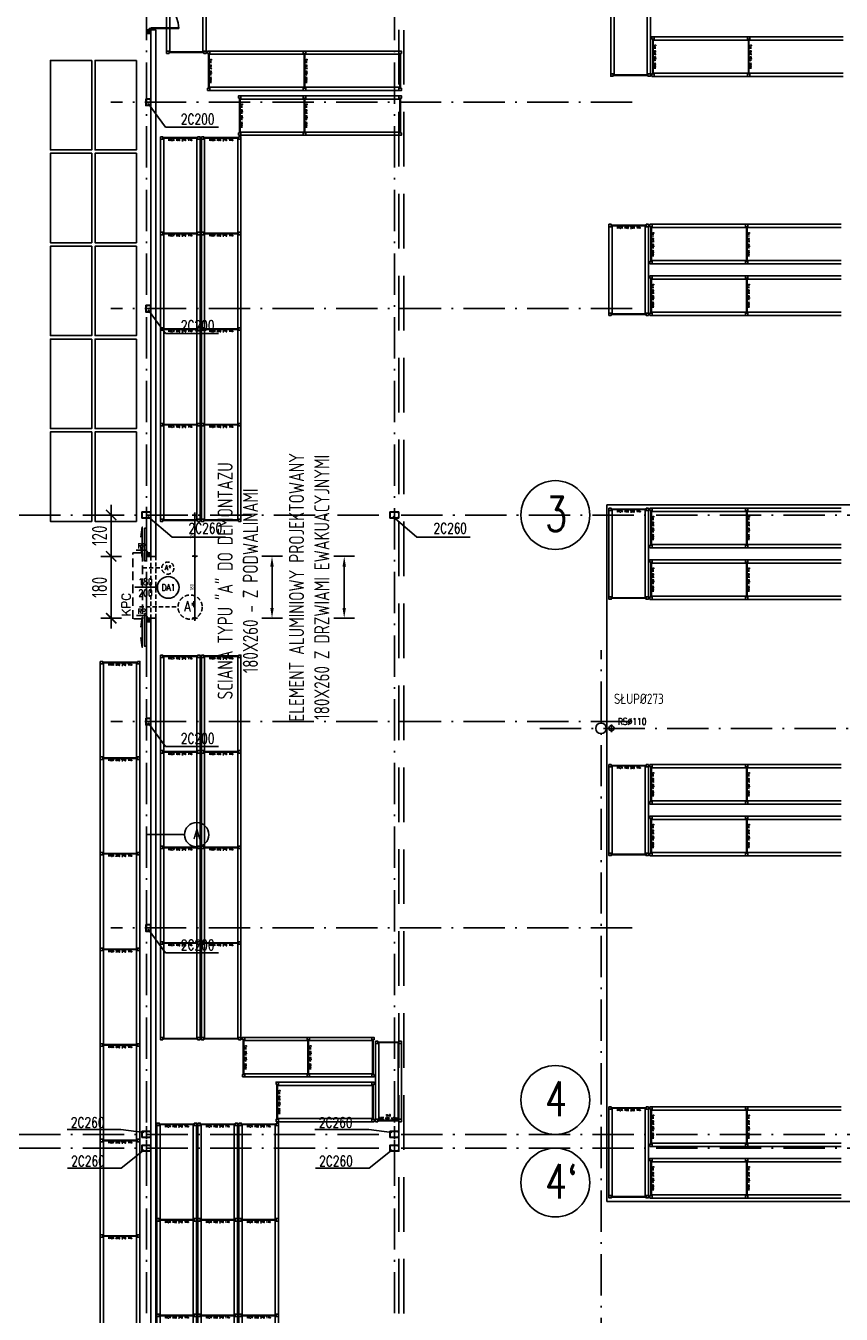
# Model space of a CAD drawing. Extents: x 153948 to 285449, y -89387 to -60195.
# Tile 81 of 101: x 259210 to 261578, y -80762 to -77018. Entities that reach past the tile are written whole.
import ezdxf
from ezdxf.enums import TextEntityAlignment as Align

# ---------------------------------------------------------------- set-up
doc = ezdxf.new("R2010")
doc.units = 0
doc.header["$LTSCALE"] = 100
doc.header["$MEASUREMENT"] = 0
doc.header["$PDMODE"] = 1
for name, pattern in [('ACAD_ISO10W100', [18.5, 12, -3, 0.5, -3]), ('DASHED2', [0.375, 0.25, -0.125]), ('HIDDEN2', [4.7625, 3.175, -1.5875])]:
    doc.linetypes.add(name, pattern=pattern)
doc.layers.get('0').update_dxf_attribs({"linetype": 'CONTINUOUS'})
doc.layers.get('DEFPOINTS').update_dxf_attribs({"linetype": 'CONTINUOUS'})
for name, color, linetype in [('1', 2, 'CONTINUOUS'), ('ALUMINIUM', 5, 'CONTINUOUS'), ('ALUMINIUM1', 5, 'CONTINUOUS'), ('K-STA', 2, 'CONTINUOUS'), ('KURT-POW', 21, 'DASHED2'), ('OSIE', 8, 'ACAD_ISO10W100'), ('PANELE', 3, 'CONTINUOUS'), ('R-----OP', 2, 'CONTINUOUS'), ('RAK 270', 5, 'CONTINUOUS'), ('RS REGAŁY', 7, 'CONTINUOUS'), ('RYNNY', 2, 'CONTINUOUS'), ('TEXT', 11, 'CONTINUOUS'), ('TEXT1', 2, 'CONTINUOUS'), ('WYBURZENIA', 9, 'DASHED2'), ('WYBURZENIA50', 9, 'DASHED2'), ('WYMIARY', 1, 'CONTINUOUS'), ('WYMIARY50', 1, 'CONTINUOUS')]:
    doc.layers.add(name, color=color, linetype=linetype)
doc.layers.add('RAK_140', color=2, linetype='CONTINUOUS', true_color=0xffff00)
doc.styles.add('DYBY-NORMALNY-0-8-N', font='ROMANS.SHX', dxfattribs={"width": 0.8})
doc.styles.add('ROMANS', font='romans')
doc.styles.get("Standard").update_dxf_attribs({"font": 'txt.shx'})
doc.styles.add('STYLE2', font='isocp.shx', dxfattribs={"width": 0.8})
doc.styles.add('TXT3', font='SIMPLEX.SHX', dxfattribs={"width": 0.75, "height": 40})
doc.dimstyles.new('KRESKI_100', dxfattribs={"dimscale": 20, "dimtxt": 2.2, "dimasz": 1.5, "dimexe": 1.5, "dimexo": 1.5, "dimgap": 0.6, "dimtad": 1, "dimdec": 1, "dimrnd": 0.5, "dimdsep": 46, "dimtxsty": 'STYLE2', "dimblk1": 'ARCHTICK', "dimblk2": 'ARCHTICK', "dimsah": 1, "dimcen": 2.5, "dimdle": 1.5, "dimclrd": 10, "dimclre": 10, "dimclrt": 15, "dimadec": 0, "dimazin": 0, "dimtfac": 1, "dimtdec": 1, "dimtmove": 1, "dimatfit": 3, "dimldrblk": 'ARCHTICK', "dimfxl": 1.5, "dimfxlon": 1, "dimtolj": 1, "dimtzin": 0, "dimarcsym": 0})

# ---------------------------------------------------------------- blocks, each defined once
blk = doc.blocks.new('SC260X2')
at = {"layer": '1'}
for points in [[(-13, 9), (-13, 0), (-12.4, 0), (-12.1, 7, -0.401015), (-11.1, 7.9), (11.1, 7.9, -0.401015), (12.1, 7), (12.4, 0), (13, 0), (13, 9)], [(-13, -9), (-13, 0), (-12.4, 0), (-12.1, -7, 0.401015), (-11.1, -7.9), (11.1, -7.9, 0.401015), (12.1, -7), (12.4, 0), (13, 0), (13, -9)]]:
    blk.add_lwpolyline(points, format="xyb", close=True, dxfattribs=at)
blk = doc.blocks.new('SC200X2')
at = {"layer": '1'}
for points in [[(-10, 7.5), (-10, 0), (-9.7, 0, 0.391021), (-9.1, 0.6), (-8.7, 5.6, -0.391021), (-7.6, 6.6), (7.6, 6.6, -0.391021), (8.7, 5.6), (9.1, 0.6, 0.391021), (9.7, 0), (10, 0), (10, 7.5)], [(-10, -7.5), (-10, 0), (-9.7, 0, -0.391021), (-9.1, -0.6), (-8.7, -5.6, 0.391021), (-7.6, -6.6), (7.6, -6.6, 0.391021), (8.7, -5.6), (9.1, -0.6, -0.391021), (9.7, 0), (10, 0), (10, -7.5)]]:
    blk.add_lwpolyline(points, format="xyb", close=True, dxfattribs=at)
blk = doc.blocks.new('D90')
at = {"layer": 'ALUMINIUM'}
for p, q in [((-4.5, 0), (0, 0)), ((0, 0), (0, -5.4)), ((-90, 0), (-90, -5.4)), ((-90, 0), (-85.5, 0)), ((-90, -5.4), (-85.5, -5.4)), ((-85.5, -5.4), (-85.5, 0)), ((-6.3, -5.4), (-6.3, -86.4)), ((-4.5, -5.4), (-6.3, -5.4)), ((-4.5, 0), (-4.5, -5.4)), ((-4.5, -5.4), (-4.5, -86.4)), ((-4.5, -5.4), (0, -5.4))]:
    blk.add_line(p, q, dxfattribs=at)
blk.add_arc((-4.5, -5.4), 81, 180, 270, dxfattribs=at)
blk = doc.blocks.new('_ARCHTICK')
at = {"color": 0, "linetype": 'ByBlock', "const_width": 0.15}
blk.add_lwpolyline([(-0.5, -0.5), (0.5, 0.5)], dxfattribs=at)
blk = doc.blocks.new('*D257')
at = {"layer": 'DEFPOINTS', "color": 0, "ltscale": 0.1, "transparency": 16777216}
for p in [(260307.9, -74816), (260307.9, -85703), (263794.3, -85703)]:
    blk.add_point(p, dxfattribs=at)
at = {"layer": 'WYMIARY', "color": 10, "lineweight": -2, "ltscale": 0.1, "transparency": 16777216}
for p, q in [((263764.3, -74816), (263824.3, -74816)), ((263794.3, -74786), (263794.3, -85733)), ((263764.3, -85703), (263824.3, -85703))]:
    blk.add_line(p, q, dxfattribs=at)
at = {"layer": 'WYMIARY', "color": 10, "lineweight": -2, "ltscale": 0.1, "transparency": 16777216, "xscale": 30, "yscale": 30, "zscale": 30}
for p, rotation in [((263794.3, -74816), 90), ((263794.3, -85703), 270)]:
    blk.add_blockref('_ARCHTICK', p, dxfattribs=dict(at, rotation=rotation))
at = {"layer": 'WYMIARY', "color": 15, "ltscale": 0.1, "transparency": 16777216, "insert": (263760.3, -80259.5), "char_height": 44, "attachment_point": 5, "rotation": 90, "style": 'STYLE2'}
blk.add_mtext('\\A1;10887', dxfattribs=at)
blk = doc.blocks.new('*D259')
at = {"layer": 'DEFPOINTS', "color": 0, "ltscale": 0.1, "transparency": 16777216}
for p in [(260307.9, -74816), (263714.3, -74816), (263634.3, -83856)]:
    blk.add_point(p, dxfattribs=at)
at = {"layer": 'WYMIARY', "color": 10, "lineweight": -2, "ltscale": 0.1, "transparency": 16777216}
for p, q in [((263684.3, -74816), (263744.3, -74816)), ((263714.3, -83886), (263714.3, -74786)), ((263684.3, -83856), (263744.3, -83856))]:
    blk.add_line(p, q, dxfattribs=at)
at = {"layer": 'WYMIARY', "color": 10, "lineweight": -2, "ltscale": 0.1, "transparency": 16777216, "xscale": 30, "yscale": 30, "zscale": 30}
for p, rotation in [((263714.3, -74816), 90), ((263714.3, -83856), 270)]:
    blk.add_blockref('_ARCHTICK', p, dxfattribs=dict(at, rotation=rotation))
at = {"layer": 'WYMIARY', "color": 15, "ltscale": 0.1, "transparency": 16777216, "insert": (263680.3, -79336), "char_height": 44, "attachment_point": 5, "rotation": 90, "style": 'STYLE2'}
blk.add_mtext('\\A1;9040', dxfattribs=at)
blk = doc.blocks.new('*D269')
at = {"layer": 'DEFPOINTS', "color": 0, "ltscale": 0.1, "transparency": 16777216}
for p in [(263554.3, -77029.5), (263634.3, -77029.5), (260307.9, -83856.1)]:
    blk.add_point(p, dxfattribs=at)
at = {"layer": 'WYMIARY', "color": 10, "lineweight": -2, "ltscale": 0.1, "transparency": 16777216}
for p, q in [((263634.3, -83886.1), (263634.3, -76999.5)), ((263604.3, -77029.5), (263664.3, -77029.5)), ((263604.3, -83856.1), (263664.3, -83856.1))]:
    blk.add_line(p, q, dxfattribs=at)
at = {"layer": 'WYMIARY', "color": 10, "lineweight": -2, "ltscale": 0.1, "transparency": 16777216, "xscale": 30, "yscale": 30, "zscale": 30}
for p, rotation in [((263634.3, -77029.5), 90), ((263634.3, -83856.1), 270)]:
    blk.add_blockref('_ARCHTICK', p, dxfattribs=dict(at, rotation=rotation))
at = {"layer": 'WYMIARY', "color": 15, "ltscale": 0.1, "transparency": 16777216, "insert": (263600.3, -80442.8), "char_height": 44, "attachment_point": 5, "rotation": 90, "style": 'STYLE2'}
blk.add_mtext('\\A1;6826.5', dxfattribs=at)
blk = doc.blocks.new('ODN')
blk.add_lwpolyline([(0, 66.1), (0, 0)])
blk.add_circle((0.5, 97.6), 31.5)
at = {"style": 'DYBY-NORMALNY-0-8-N', "width": 0.8}
blk.add_attdef('TYP', text='', height=20, rotation=90, dxfattribs=at).set_placement((0.5, 97.9), align=Align.MIDDLE_CENTER)
blk.add_attdef('SZEROKOSC', text='', height=20, rotation=90, dxfattribs=at).set_placement((0, 31.8), align=Align.BOTTOM_CENTER)
blk.add_attdef('WYSOKOSC', text='', height=20, rotation=90, dxfattribs=at).set_placement((6.3, 31.8), align=Align.TOP_CENTER)
blk.add_attdef('ODPORNOSC', text='', height=20, rotation=90, dxfattribs=at).set_placement((1.2, -81.2), align=Align.MIDDLE_LEFT)
blk = doc.blocks.new('*D533')
at = {"layer": 'DEFPOINTS', "color": 0, "ltscale": 0.1, "transparency": 16777216}
for p in [(259547.4, -78439.5), (259458, -78559.6), (259563.4, -78559.6)]:
    blk.add_point(p, dxfattribs=at)
at = {"layer": 'WYMIARY', "color": 10, "lineweight": -2, "ltscale": 0.1, "transparency": 16777216}
for p, q in [((259458, -78409.5), (259458, -78589.6)), ((259488, -78439.5), (259428, -78439.5)), ((259488, -78559.6), (259428, -78559.6))]:
    blk.add_line(p, q, dxfattribs=at)
at = {"layer": 'WYMIARY', "color": 10, "lineweight": -2, "ltscale": 0.1, "transparency": 16777216, "xscale": 30, "yscale": 30, "zscale": 30}
for p, rotation in [((259458, -78439.5), 90), ((259458, -78559.6), 270)]:
    blk.add_blockref('_ARCHTICK', p, dxfattribs=dict(at, rotation=rotation))
at = {"layer": 'WYMIARY', "color": 15, "ltscale": 0.1, "transparency": 16777216, "insert": (259424, -78499.6), "char_height": 44, "attachment_point": 5, "rotation": 90, "style": 'STYLE2'}
blk.add_mtext('\\A1;120', dxfattribs=at)
blk = doc.blocks.new('*D534')
at = {"layer": 'DEFPOINTS', "color": 0, "ltscale": 0.1, "transparency": 16777216}
for p in [(259563.4, -78559.6), (259458, -78739.5), (259563.5, -78739.5)]:
    blk.add_point(p, dxfattribs=at)
at = {"layer": 'WYMIARY', "color": 10, "lineweight": -2, "ltscale": 0.1, "transparency": 16777216}
for p, q in [((259488, -78559.6), (259428, -78559.6)), ((259458, -78529.6), (259458, -78769.5)), ((259488, -78739.5), (259428, -78739.5))]:
    blk.add_line(p, q, dxfattribs=at)
at = {"layer": 'WYMIARY', "color": 10, "lineweight": -2, "ltscale": 0.1, "transparency": 16777216, "xscale": 30, "yscale": 30, "zscale": 30}
for p, rotation in [((259458, -78559.6), 90), ((259458, -78739.5), 270)]:
    blk.add_blockref('_ARCHTICK', p, dxfattribs=dict(at, rotation=rotation))
at = {"layer": 'WYMIARY', "color": 15, "ltscale": 0.1, "transparency": 16777216, "insert": (259424, -78649.6), "char_height": 44, "attachment_point": 5, "rotation": 90, "style": 'STYLE2'}
blk.add_mtext('\\A1;180', dxfattribs=at)
blk = doc.blocks.new('*D535')
at = {"layer": 'DEFPOINTS', "color": 0, "ltscale": 0.1, "transparency": 16777216}
for p in [(259587.9, -78439.5), (259587.9, -78559.5), (259700.8, -78559.5)]:
    blk.add_point(p, dxfattribs=at)
at = {"layer": 'WYMIARY50', "color": 10, "lineweight": -2, "ltscale": 0.1, "transparency": 16777216}
for p, q in [((259693.3, -78439.5), (259708.3, -78439.5)), ((259700.8, -78432), (259700.8, -78567)), ((259693.3, -78559.5), (259708.3, -78559.5))]:
    blk.add_line(p, q, dxfattribs=at)
at = {"layer": 'WYMIARY50', "color": 10, "lineweight": -2, "ltscale": 0.1, "transparency": 16777216, "xscale": 7.5, "yscale": 7.5, "zscale": 7.5}
for p, rotation in [((259700.8, -78439.5), 90), ((259700.8, -78559.5), 270)]:
    blk.add_blockref('_ARCHTICK', p, dxfattribs=dict(at, rotation=rotation))
at = {"layer": 'WYMIARY50', "color": 15, "ltscale": 0.1, "transparency": 16777216, "insert": (259692.3, -78499.5), "char_height": 11, "attachment_point": 5, "rotation": 90, "style": 'STYLE2'}
blk.add_mtext('\\A1;120', dxfattribs=at)
blk = doc.blocks.new('*D536')
at = {"layer": 'DEFPOINTS', "color": 0, "ltscale": 0.1, "transparency": 16777216}
for p in [(259587.9, -78559.5), (259587.9, -78739.5), (259700.8, -78739.5)]:
    blk.add_point(p, dxfattribs=at)
at = {"layer": 'WYMIARY50', "color": 10, "lineweight": -2, "ltscale": 0.1, "transparency": 16777216}
for p, q in [((259693.3, -78559.5), (259708.3, -78559.5)), ((259700.8, -78552), (259700.8, -78747)), ((259693.3, -78739.5), (259708.3, -78739.5))]:
    blk.add_line(p, q, dxfattribs=at)
at = {"layer": 'WYMIARY50', "color": 10, "lineweight": -2, "ltscale": 0.1, "transparency": 16777216, "xscale": 7.5, "yscale": 7.5, "zscale": 7.5}
for p, rotation in [((259700.8, -78559.5), 90), ((259700.8, -78739.5), 270)]:
    blk.add_blockref('_ARCHTICK', p, dxfattribs=dict(at, rotation=rotation))
at = {"layer": 'WYMIARY50', "color": 15, "ltscale": 0.1, "transparency": 16777216, "insert": (259692.3, -78649.5), "char_height": 11, "attachment_point": 5, "rotation": 90, "style": 'STYLE2'}
blk.add_mtext('\\A1;180', dxfattribs=at)
blk = doc.blocks.new('*D549')
at = {"layer": 'ALUMINIUM1', "color": 10, "lineweight": -2, "ltscale": 0.1, "transparency": 16777216}
for p, q in [((259895, -78559.5), (259955, -78559.5)), ((259925, -78589.5), (259925, -78709.5)), ((259895, -78739.5), (259955, -78739.5))]:
    blk.add_line(p, q, dxfattribs=at)
at = {"layer": 'ALUMINIUM1', "color": 10, "ltscale": 0.1, "transparency": 16777216}
for points in [[(259920, -78589.5), (259930, -78589.5), (259925, -78559.5)], [(259920, -78709.5), (259930, -78709.5), (259925, -78739.5)]]:
    blk.add_solid(points, dxfattribs=at)
at = {"layer": 'DEFPOINTS', "color": 0, "ltscale": 0.1, "transparency": 16777216}
for p in [(259587.9, -78559.5), (259587.9, -78739.5), (259925, -78739.5)]:
    blk.add_point(p, dxfattribs=at)
at = {"layer": 'ALUMINIUM1', "color": 15, "ltscale": 0.1, "transparency": 16777216, "insert": (259825.6, -78630.8), "char_height": 44, "attachment_point": 5, "rotation": 90, "style": 'STYLE2'}
blk.add_mtext('\\A1;SCIANA TYPU "A" DO DEMONTAZU\\P180X260 - Z PODWALINAMI', dxfattribs=at)
blk = doc.blocks.new('*D550')
at = {"layer": 'ALUMINIUM1', "color": 10, "lineweight": -2, "ltscale": 0.1, "transparency": 16777216}
for p, q in [((260104.6, -78559.5), (260164.6, -78559.5)), ((260134.6, -78589.5), (260134.6, -78709.5)), ((260104.6, -78739.5), (260164.6, -78739.5))]:
    blk.add_line(p, q, dxfattribs=at)
at = {"layer": 'ALUMINIUM1', "color": 10, "ltscale": 0.1, "transparency": 16777216}
for points in [[(260129.6, -78589.5), (260139.6, -78589.5), (260134.6, -78559.5)], [(260129.6, -78709.5), (260139.6, -78709.5), (260134.6, -78739.5)]]:
    blk.add_solid(points, dxfattribs=at)
at = {"layer": 'DEFPOINTS', "color": 0, "ltscale": 0.1, "transparency": 16777216}
for p in [(259736.8, -78559.5), (259616.4, -78739.5), (260134.6, -78739.5)]:
    blk.add_point(p, dxfattribs=at)
at = {"layer": 'ALUMINIUM1', "color": 15, "ltscale": 0.1, "transparency": 16777216, "insert": (260032.9, -78649.5), "char_height": 44, "attachment_point": 5, "rotation": 90, "style": 'STYLE2'}
blk.add_mtext('\\A1;ELEMENT ALUMINIOWY PROJEKTOWANY\\P180X260 Z DRZWIAMI EWAKUACYJNYMI', dxfattribs=at)
blk = doc.blocks.new('RACK 450 180 115')
at = {"color": 1}
for p, q in [((7, 115), (187.8, 115)), ((2.75, 108), (2.75, 7)), ((4.25, 108), (4.25, 7)), ((7, 105.5), (187.8, 105.5)), ((7, 9.5), (187.8, 9.5)), ((7, 0), (187.8, 0))]:
    blk.add_line(p, q, dxfattribs=at)
for points in [[(0, 108), (7, 108), (7, 115), (0, 115)], [(0, 0), (7, 0), (7, 7), (0, 7)]]:
    blk.add_lwpolyline(points, close=True, dxfattribs=at)
at = {"color": 1, "insert": (9.25, 57.5), "char_height": 5, "width": 101, "attachment_point": 5, "rotation": 90}
blk.add_mtext('RACK 450 180 115', dxfattribs=at)
blk = doc.blocks.new('NOGA RACK 450 007 115')
at = {"color": 1}
for p, q in [((2.75, 108), (2.75, 7)), ((4.25, 108), (4.25, 7))]:
    blk.add_line(p, q, dxfattribs=at)
for points in [[(0, 108), (7, 108), (7, 115), (0, 115)], [(0, 0), (7, 0), (7, 7), (0, 7)]]:
    blk.add_lwpolyline(points, close=True, dxfattribs=at)
blk = doc.blocks.new('RACK 450 270 115')
at = {"color": 1}
for p, q in [((7, 115), (277.8, 115)), ((2.75, 108), (2.75, 7)), ((4.25, 108), (4.25, 7)), ((7, 105.5), (277.8, 105.5)), ((7, 9.5), (277.8, 9.5)), ((7, 0), (277.8, 0))]:
    blk.add_line(p, q, dxfattribs=at)
for points in [[(0, 108), (7, 108), (7, 115), (0, 115)], [(0, 0), (7, 0), (7, 7), (0, 7)]]:
    blk.add_lwpolyline(points, close=True, dxfattribs=at)
at = {"color": 1, "insert": (9.25, 57.5), "char_height": 5, "width": 101, "attachment_point": 5, "rotation": 90}
blk.add_mtext('RACK 450 270 115', dxfattribs=at)
blk = doc.blocks.new('RACK 450 220 075')
at = {"color": 1}
for p, q in [((7, 75), (227, 75)), ((2.75, 68), (2.75, 7)), ((4.25, 68), (4.25, 7)), ((7, 65.5), (227, 65.5)), ((7, 9.5), (227, 9.5)), ((7, 0), (227, 0))]:
    blk.add_line(p, q, dxfattribs=at)
for points in [[(0, 68), (7, 68), (7, 75), (0, 75)], [(0, 0), (7, 0), (7, 7), (0, 7)]]:
    blk.add_lwpolyline(points, close=True, dxfattribs=at)
at = {"color": 1, "insert": (14.25, 37.5), "char_height": 5, "width": 61, "attachment_point": 5, "rotation": 90}
blk.add_mtext('RACK 450 220 075', dxfattribs=at)
blk = doc.blocks.new('NOGA RACK 450 007 075')
at = {"color": 1}
for p, q in [((2.8, 68), (2.8, 7)), ((4.2, 68), (4.2, 7))]:
    blk.add_line(p, q, dxfattribs=at)
for points in [[(0, 68), (7, 68), (7, 75), (0, 75)], [(0, 0), (7, 0), (7, 7), (0, 7)]]:
    blk.add_lwpolyline(points, close=True, dxfattribs=at)
blk = doc.blocks.new('RACK 450 250 115')
at = {"color": 1}
for p, q in [((7, 115), (257.8, 115)), ((2.75, 108), (2.75, 7)), ((4.25, 108), (4.25, 7)), ((7, 105.5), (257.8, 105.5)), ((7, 9.5), (257.8, 9.5)), ((7, 0), (257.8, 0))]:
    blk.add_line(p, q, dxfattribs=at)
for points in [[(0, 108), (7, 108), (7, 115), (0, 115)], [(0, 0), (7, 0), (7, 7), (0, 7)]]:
    blk.add_lwpolyline(points, close=True, dxfattribs=at)
at = {"color": 1, "insert": (9.25, 57.5), "char_height": 5, "width": 101, "attachment_point": 5, "rotation": 90}
blk.add_mtext('RACK 450 250 115', dxfattribs=at)
blk = doc.blocks.new('RACK 550 270 115')
at = {"color": 6}
for p, q in [((7, 115), (277.8, 115)), ((2.75, 108), (2.75, 7)), ((4.25, 108), (4.25, 7)), ((7, 105.5), (277.8, 105.5)), ((7, 9.5), (277.8, 9.5)), ((7, 0), (277.8, 0))]:
    blk.add_line(p, q, dxfattribs=at)
for points in [[(0, 108), (7, 108), (7, 115), (0, 115)], [(0, 0), (7, 0), (7, 7), (0, 7)]]:
    blk.add_lwpolyline(points, close=True, dxfattribs=at)
at = {"color": 6, "insert": (9.25, 57.5), "char_height": 5, "width": 101, "attachment_point": 5, "rotation": 90}
blk.add_mtext('RACK 550 270 115', dxfattribs=at)

msp = doc.modelspace()

# ---------------------------------------------------------------- linework, layer by layer
at = {"layer": 'ALUMINIUM', "linetype": 'Continuous', "ltscale": 0.1}
for points in [[(259543.8, -78533.39), (259548.23, -78562.84), (259548.23, -78474.61), (259543.8, -78504.05)], [(259543.8, -78765.7), (259548.23, -78736.25), (259548.23, -78824.49), (259543.8, -78795.04)]]:
    msp.add_lwpolyline(points, dxfattribs=at)
at = {"layer": 'ALUMINIUM'}
for points in [[(259560.58, -78573.05), (259560.53, -78478), (259554.94, -78478), (259554.98, -78573.05)], [(259563.45, -78555.19), (259560.99, -78555.19), (259560.99, -78559.5), (259563.45, -78559.5)], [(259560.58, -78726.04), (259560.53, -78821.09), (259554.94, -78821.09), (259554.98, -78726.04)], [(259563.45, -78743.81), (259560.99, -78743.81), (259560.99, -78739.5), (259563.45, -78739.5)]]:
    msp.add_lwpolyline(points, close=True, dxfattribs=at)
at = {"layer": 'K-STA', "ltscale": 0.1}
for p, q in [((259563.4, -77029.55), (259573.4, -77039.55)), ((259563.4, -77039.55), (259573.4, -77029.55)), ((259573.4, -78549.64), (259563.4, -78559.64)), ((259563.4, -78549.64), (259573.4, -78559.64)), ((259573.45, -78739.5), (259563.45, -78749.5)), ((259563.45, -78739.5), (259573.45, -78749.5))]:
    msp.add_line(p, q, dxfattribs=at)
at = {"layer": 'K-STA'}
for points in [[(259563.4, -77029.55), (259573.4, -77029.55), (259573.4, -77039.55), (259563.4, -77039.55)], [(259563.4, -78549.64), (259563.4, -78559.64), (259573.4, -78559.64), (259573.4, -78549.64)], [(259563.45, -78739.5), (259563.45, -78749.5), (259573.45, -78749.5), (259573.45, -78739.5)]]:
    msp.add_lwpolyline(points, close=True, dxfattribs=at)
msp.add_circle((260880.4, -79059.55), 15.3, dxfattribs=at)
at = {"layer": 'KURT-POW', "linetype": 'DASHED2'}
msp.add_lwpolyline([(259548.62, -78549.07), (259548.62, -78741.29), (259521.22, -78741.29), (259521.22, -78549.07)], close=True, dxfattribs=at)
at = {"layer": 'OSIE', "ltscale": 0.1}
for p, q in [((259560.4, -86679.55), (259560.4, -73374.65)), ((260280.4, -86679.55), (260280.4, -73374.65)), ((260971.1, -77239.55), (259456.96, -77239.55)), ((260971.1, -77839.55), (259456.96, -77839.55)), ((247720.4, -78439.55), (263229.19, -78439.55)), ((260880.4, -81817.96), (260880.4, -78831.82)), ((260971.1, -79039.55), (259456.96, -79039.55)), ((260910.68, -79070.94), (260910.68, -79048.15)), ((260702.54, -79059.55), (263225.06, -79059.55)), ((260922.08, -79059.55), (260899.28, -79059.55)), ((260971.1, -79639.55), (259456.96, -79639.55)), ((247720.4, -80239.55), (263229.19, -80239.55)), ((247720.4, -80279.55), (263229.19, -80279.55))]:
    msp.add_line(p, q, dxfattribs=at)
at = {"layer": 'OSIE', "ltscale": 0.5}
for p, q in [((259560.4, -78452.33), (259560.4, -78415.71)), ((259560.4, -80252.33), (259560.4, -80215.71)), ((259560.4, -80252.33), (259560.4, -80215.71)), ((260280.4, -80252.33), (260280.4, -80215.71)), ((260280.4, -80252.33), (260280.4, -80215.71)), ((259560.4, -80292.33), (259560.4, -80255.71)), ((259560.4, -80292.33), (259560.4, -80255.71)), ((260280.4, -80292.33), (260280.4, -80255.71)), ((260280.4, -80292.33), (260280.4, -80255.71))]:
    msp.add_line(p, q, dxfattribs=at)
at = {"layer": 'PANELE', "color": 1, "linetype": 'HIDDEN2', "ltscale": 0.5}
for p, q in [((260307.9, -83856.1), (260307.9, -74816.05)), ((260293.4, -83856.08), (260293.4, -74848.55))]:
    msp.add_line(p, q, dxfattribs=at)
at = {"layer": 'PANELE', "ltscale": 0.1}
msp.add_line((259587.9, -77029.55), (259573.4, -77029.55), dxfattribs=at)
at = {"layer": 'PANELE', "ltscale": 0.5}
for p, q in [((259573.4, -77029.55), (259573.4, -78559.55)), ((259573.4, -78559.55), (259573.4, -77029.55)), ((259587.9, -77029.55), (259587.9, -78559.55)), ((259573.4, -78559.55), (259587.9, -78559.55)), ((259573.4, -83870.55), (259573.4, -78739.55)), ((259573.4, -78739.55), (259587.9, -78739.55)), ((259573.4, -78739.55), (259573.4, -83869.55)), ((259587.9, -78739.55), (259587.9, -83856.05))]:
    msp.add_line(p, q, dxfattribs=at)
at = {"layer": 'R-----OP'}
msp.add_line((259559.26, -79368.1), (259671, -79368.1), dxfattribs=at)
msp.add_circle((259706.18, -79368.49), 35.19, dxfattribs=at)
at = {"layer": 'RAK 270', "lineweight": -3}
for points in [[(259531.36, -77118.15), (259531.36, -77378.15), (259411.36, -77378.15), (259411.36, -77118.15)], [(259531.36, -77118.15), (259531.36, -77378.15), (259411.36, -77378.15), (259411.36, -77118.15)], [(259531.36, -77388.15), (259531.36, -77648.15), (259411.36, -77648.15), (259411.36, -77388.15)], [(259531.36, -77388.15), (259531.36, -77648.15), (259411.36, -77648.15), (259411.36, -77388.15)], [(259531.36, -77658.15), (259531.36, -77918.15), (259411.36, -77918.15), (259411.36, -77658.15)], [(259531.36, -77658.15), (259531.36, -77918.15), (259411.36, -77918.15), (259411.36, -77658.15)], [(259531.36, -77928.15), (259531.36, -78188.15), (259411.36, -78188.15), (259411.36, -77928.15)], [(259531.36, -77928.15), (259531.36, -78188.15), (259411.36, -78188.15), (259411.36, -77928.15)], [(259531.36, -78198.15), (259531.36, -78458.15), (259411.36, -78458.15), (259411.36, -78198.15)], [(259531.36, -78198.15), (259531.36, -78458.15), (259411.36, -78458.15), (259411.36, -78198.15)]]:
    msp.add_lwpolyline(points, close=True, dxfattribs=at)
at = {"layer": 'RAK_140', "lineweight": -3}
for points in [[(259401.36, -77118.15), (259401.36, -77378.15), (259281.36, -77378.15), (259281.36, -77118.15)], [(259401.36, -77388.15), (259401.36, -77648.15), (259281.36, -77648.15), (259281.36, -77388.15)], [(259401.36, -77658.15), (259401.36, -77918.15), (259281.36, -77918.15), (259281.36, -77658.15)], [(259401.36, -77928.15), (259401.36, -78188.15), (259281.36, -78188.15), (259281.36, -77928.15)], [(259401.36, -78198.15), (259401.36, -78458.15), (259281.36, -78458.15), (259281.36, -78198.15)]]:
    msp.add_lwpolyline(points, close=True, dxfattribs=at)
at = {"layer": 'RAK_140'}
msp.add_lwpolyline([(260897.61, -78409.55), (263261.61, -78409.55), (263261.61, -80434.55), (260897.61, -80434.55)], close=True, dxfattribs=at)
at = {"layer": 'RYNNY', "ltscale": 0.1}
msp.add_circle((260910.68, -79059.18), 7.5, dxfattribs=at)
at = {"layer": 'TEXT'}
for p, q in [((259615.28, -77312.19), (259565.4, -77243.3)), ((259769.1, -77312.19), (259615.28, -77312.19)), ((259615.28, -77912.19), (259565.4, -77843.3)), ((259769.1, -77912.19), (259615.28, -77912.19)), ((259634.9, -78503.75), (259564.6, -78443.3)), ((260345.7, -78503.75), (260275.4, -78443.3)), ((259634.9, -78503.75), (259789.43, -78503.75)), ((260345.7, -78503.75), (260500.23, -78503.75)), ((259615.28, -79112.19), (259565.4, -79043.3)), ((259769.1, -79112.19), (259615.28, -79112.19)), ((259615.28, -79712.19), (259565.4, -79643.3)), ((259769.1, -79712.19), (259615.28, -79712.19)), ((259329.67, -80225.47), (259485.86, -80225.47)), ((259485.86, -80225.47), (259552.9, -80234.55)), ((260049.67, -80225.47), (260205.86, -80225.47)), ((260205.86, -80225.47), (260272.9, -80234.55)), ((259486.99, -80337.53), (259553.86, -80284.05)), ((260206.99, -80337.53), (260273.86, -80284.05)), ((259330.8, -80337.53), (259486.99, -80337.53)), ((260050.8, -80337.53), (260206.99, -80337.53))]:
    msp.add_line(p, q, dxfattribs=at)
at = {"layer": 'TEXT1'}
for points in [[(259568.4, -78554.64), (259559.45, -78541.35), (259530.97, -78541.35)], [(259568.45, -78744.5), (259559.5, -78731.21), (259531.02, -78731.21)]]:
    msp.add_lwpolyline(points, dxfattribs=at)
for centre in [(260747.62, -78439.55), (260747.62, -80139.55), (260747.62, -80379.55)]:
    msp.add_circle(centre, 100, dxfattribs=at)
at = {"layer": 'WYBURZENIA', "ltscale": 0.5}
msp.add_line((259540.25, -78706.64), (259651.99, -78706.64), dxfattribs=at)
msp.add_lwpolyline([(259587.9, -78559.55), (259573.4, -78559.55), (259573.4, -78739.55), (259587.9, -78739.55)], close=True, dxfattribs=at)
msp.add_circle((259687.17, -78707.03), 35.19, dxfattribs=at)
at = {"layer": 'WYBURZENIA50', "ltscale": 0.5}
msp.add_line((259549.1, -78593.4), (259604.97, -78593.4), dxfattribs=at)
msp.add_circle((259622.55, -78593.59), 17.6, dxfattribs=at)

# ---------------------------------------------------------------- block references
at = {"layer": 'ALUMINIUM', "ltscale": 0.1, "xscale": -1, "rotation": 90}
msp.add_blockref('D90', (259568, -77029.55), dxfattribs=at)
at = {"layer": 'ALUMINIUM1', "rotation": 270}
msp.add_blockref('ODN', (259526.16, -78649.5), dxfattribs=at).add_auto_attribs({'TYP': 'DA1', 'SZEROKOSC': '180', 'WYSOKOSC': '200'})
at = {"layer": 'K-STA', "ltscale": 0.5, "xscale": -1, "rotation": 90}
for p in [(259565.9, -77239.55), (259565.9, -77839.55), (259565.9, -79039.55), (259565.9, -79639.55)]:
    msp.add_blockref('SC200X2', p, dxfattribs=at)
at = {"layer": 'K-STA', "ltscale": 0.5, "xscale": -1}
for p in [(259560.4, -78439.55), (260280.4, -78439.55), (259560.4, -80239.55), (260280.4, -80239.55), (259560.4, -80279.55), (260280.4, -80279.55)]:
    msp.add_blockref('SC260X2', p, dxfattribs=at)
at = {"layer": 'K-STA', "ltscale": 0.5}
for p in [(259560.4, -80239.55), (260280.4, -80239.55), (259560.4, -80279.55), (260280.4, -80279.55)]:
    msp.add_blockref('SC260X2', p, dxfattribs=at)
at = {"layer": 'RS REGAŁY'}
for name, p, rotation in [('RACK 450 270 115', (259618.9, -76813.15), 270), ('RACK 450 250 115', (260908.61, -76899.55), 270), ('NOGA RACK 450 007 115', (259618.9, -77090.95), 270), ('NOGA RACK 450 007 115', (260908.61, -77157.35), 270), ('RACK 450 270 115', (259600.9, -77339.95), 270), ('RACK 450 270 115', (259719.9, -77339.95), 270), ('RACK 450 270 115', (259600.9, -77617.75), 270), ('RACK 450 270 115', (259719.9, -77617.75), 270), ('RACK 450 250 115', (260903.21, -77594.55), 270), ('NOGA RACK 450 007 115', (260903.21, -77852.35), 270), ('RACK 450 270 115', (259600.9, -77895.55), 270), ('RACK 450 270 115', (259719.9, -77895.55), 270), ('RACK 450 270 115', (259600.9, -78173.35), 270), ('RACK 450 270 115', (259719.9, -78173.35), 270), ('NOGA RACK 450 007 115', (259600.9, -78451.15), 270), ('NOGA RACK 450 007 115', (259719.9, -78451.15), 270), ('RACK 450 250 115', (260903.21, -78419.55), 270), ('NOGA RACK 450 007 115', (260903.21, -78677.35), 270), ('RACK 450 270 115', (259600.9, -78846.45), 270), ('RACK 450 270 115', (259719.9, -78846.45), 270), ('RACK 550 270 115', (259426.33, -78864.77), 270), ('RACK 450 270 115', (259600.9, -79124.25), 270), ('RACK 450 270 115', (259719.9, -79124.25), 270), ('RACK 550 270 115', (259426.33, -79142.57), 270), ('RACK 450 250 115', (260903.21, -79164.55), 270), ('RACK 550 270 115', (259426.33, -79420.37), 270), ('RACK 450 270 115', (259600.9, -79402.05), 270), ('RACK 450 270 115', (259719.9, -79402.05), 270), ('NOGA RACK 450 007 115', (260903.21, -79422.35), 270), ('RACK 450 270 115', (259600.9, -79679.85), 270), ('RACK 450 270 115', (259719.9, -79679.85), 270), ('RACK 550 270 115', (259426.33, -79698.17), 270), ('RACK 550 270 115', (259426.33, -79975.97), 270), ('NOGA RACK 450 007 115', (259600.9, -79957.65), 270), ('NOGA RACK 450 007 115', (259719.9, -79957.65), 270), ('NOGA RACK 450 007 075', (260300.5, -79975.65), 90), ('RACK 450 220 075', (260300.5, -80202.65), 90), ('RACK 450 250 115', (260903.21, -80159.55), 270), ('RACK 450 270 115', (259590.7, -80206.65), 270), ('RACK 450 270 115', (259709.7, -80206.65), 270), ('RACK 450 270 115', (259828.7, -80206.65), 270), ('RACK 550 270 115', (259426.33, -80253.77), 270), ('NOGA RACK 450 007 115', (260903.21, -80417.35), 270), ('RACK 450 270 115', (259590.7, -80484.45), 270), ('RACK 450 270 115', (259709.7, -80484.45), 270), ('RACK 450 270 115', (259828.7, -80484.45), 270), ('RACK 550 270 115', (259426.33, -80531.57), 270), ('RACK 450 270 115', (259590.7, -80762.25), 270), ('RACK 450 270 115', (259709.7, -80762.25), 270), ('RACK 450 270 115', (259828.7, -80762.25), 270)]:
    msp.add_blockref(name, p, dxfattribs=dict(at, rotation=rotation))
for name, p in [('RACK 450 270 115', (261027.61, -77164.55)), ('RACK 450 270 115', (261305.41, -77164.55)), ('RACK 450 270 115', (259737.9, -77205.95)), ('RACK 450 270 115', (260015.7, -77205.95)), ('NOGA RACK 450 007 115', (260293.5, -77205.95)), ('RACK 450 180 115', (259827.9, -77335.95)), ('RACK 450 270 115', (260015.7, -77335.95)), ('NOGA RACK 450 007 115', (260293.5, -77335.95)), ('RACK 450 270 115', (261022.21, -77709.55)), ('RACK 450 270 115', (261300.01, -77709.55)), ('RACK 450 270 115', (261022.21, -77859.55)), ('RACK 450 270 115', (261300.01, -77859.55)), ('RACK 450 270 115', (261022.21, -78534.55)), ('RACK 450 270 115', (261300.01, -78534.55)), ('RACK 450 270 115', (261022.21, -78684.55)), ('RACK 450 270 115', (261300.01, -78684.55)), ('RACK 450 270 115', (261022.21, -79279.55)), ('RACK 450 270 115', (261300.01, -79279.55)), ('RACK 450 270 115', (261022.21, -79429.55)), ('RACK 450 270 115', (261300.01, -79429.55)), ('RACK 450 180 115', (259838.9, -80072.65)), ('RACK 450 180 115', (260026.7, -80072.65)), ('NOGA RACK 450 007 115', (260214.5, -80072.65)), ('RACK 450 270 115', (259936.7, -80202.65)), ('NOGA RACK 450 007 115', (260214.5, -80202.65)), ('RACK 450 270 115', (261022.21, -80274.55)), ('RACK 450 270 115', (261300.01, -80274.55)), ('RACK 450 270 115', (261022.21, -80424.55)), ('RACK 450 270 115', (261300.01, -80424.55))]:
    msp.add_blockref(name, p, dxfattribs=at)

# ---------------------------------------------------------------- texts
at = {"layer": 'KURT-POW', "color": 2, "linetype": 'Continuous', "ltscale": 20, "style": 'ROMANS'}
msp.add_text('KPC', height=25, rotation=90, dxfattribs=at).set_placement((259501.61, -78699.89), align=Align.MIDDLE)
at = {"layer": 'R-----OP', "color": 2, "style": 'DYBY-NORMALNY-0-8-N', "width": 0.8}
msp.add_text('RS%%c110', height=20, dxfattribs=at).set_placement((260970.72, -79039.61), align=Align.MIDDLE)
at = {"layer": 'R-----OP', "style": 'DYBY-NORMALNY-0-8-N', "width": 0.8}
msp.add_text('A', height=30, dxfattribs=at).set_placement((259706.58, -79366.38), align=Align.MIDDLE)
at = {"layer": 'TEXT', "style": 'TXT3', "width": 0.75}
for s, p in [('2C200', (259660.47, -77303.9)), ('2C200', (259660.47, -77903.9)), ('2C260', (259682.91, -78493.06)), ('2C260', (260393.71, -78493.06)), ('SŁUP%%c273', (260917.9, -78988.65)), ('2C200', (259660.47, -79103.9)), ('2C200', (259660.47, -79703.9)), ('2C260', (259341.11, -80220.01)), ('2C260', (260061.11, -80220.01)), ('2C260', (259342.25, -80332.06)), ('2C260', (260062.25, -80332.06))]:
    msp.add_text(s, height=30, dxfattribs=at).set_placement(p)
at = {"layer": 'TEXT1', "style": 'TXT3', "width": 0.75}
for s, height, p in [('3', 100, (260717.83, -78486.19)), ('RP', 15, (259535.12, -78537.21)), ('RP', 15, (259535.16, -78727.06)), ('4', 100, (260717.83, -80186.19)), ('4`', 100, (260717.83, -80426.19))]:
    msp.add_text(s, height=height, dxfattribs=at).set_placement(p)
at = {"layer": 'WYBURZENIA', "ltscale": 0.5, "style": 'DYBY-NORMALNY-0-8-N', "width": 0.8}
msp.add_text('A*', height=30, dxfattribs=at).set_placement((259687.57, -78704.92), align=Align.MIDDLE)
at = {"layer": 'WYBURZENIA50', "ltscale": 0.5, "style": 'DYBY-NORMALNY-0-8-N', "width": 0.8}
msp.add_text('A*', height=15, dxfattribs=at).set_placement((259622.76, -78592.54), align=Align.MIDDLE)

# ---------------------------------------------------------------- dimensions: what is measured, and where the dimension line sits
at = {"layer": 'ALUMINIUM1', "ltscale": 0.1}
for base, p1, p2, text, picture, middle in [((259924.97, -78739.55), (259587.9, -78559.55), (259587.9, -78739.55), 'SCIANA TYPU "A" DO DEMONTAZU\\P180X260 - Z PODWALINAMI', '*D549', (259896.76, -78630.78)), ((260134.58, -78739.55), (259736.82, -78559.55), (259616.4, -78739.55), 'ELEMENT ALUMINIOWY PROJEKTOWANY\\P180X260 Z DRZWIAMI EWAKUACYJNYMI', '*D550', (260103.89, -78649.55))]:
    dim = msp.add_linear_dim(base=base, p1=p1, p2=p2, angle=90, text=text, dimstyle='KRESKI_100', dxfattribs=at)
    dim.commit()
    dim.dimension.update_dxf_attribs({"geometry": picture, "text_midpoint": middle, "dimtype": 160})
at = {"layer": 'WYMIARY', "ltscale": 0.1}
for base, p1, p2, picture, middle in [((263794.26, -85703.05), (260307.9, -74816.05), (260307.9, -85703.05), '*D257', (263760.26, -80259.55)), ((263714.26, -74816.05), (263634.26, -83856.05), (260307.9, -74816.05), '*D259', (263680.26, -79336.05)), ((263634.2643, -77029.5458), (260307.9035, -83856.1042), (263554.2643, -77029.5458), '*D269', (263600.26, -80442.825)), ((259458.02, -78559.64), (259547.4, -78439.55), (259563.4, -78559.64), '*D533', (259424.01, -78499.59)), ((259458.02, -78739.5), (259563.4, -78559.64), (259563.45, -78739.5), '*D534', (259424.02, -78649.57))]:
    dim = msp.add_linear_dim(base=base, p1=p1, p2=p2, angle=90, dimstyle='KRESKI_100', dxfattribs=at)
    dim.commit()
    dim.dimension.update_dxf_attribs({"geometry": picture, "text_midpoint": middle})
at = {"layer": 'WYMIARY50', "ltscale": 0.1}
for base, p1, p2, picture, middle in [((259700.83, -78559.55), (259587.9, -78439.55), (259587.9, -78559.55), '*D535', (259692.33, -78499.55)), ((259700.83, -78739.55), (259587.9, -78559.55), (259587.9, -78739.55), '*D536', (259692.33, -78649.55))]:
    dim = msp.add_linear_dim(base=base, p1=p1, p2=p2, angle=90, dimstyle='KRESKI_100', override={"dimscale": 5}, dxfattribs=at)
    dim.commit()
    dim.dimension.update_dxf_attribs({"geometry": picture, "text_midpoint": middle})

doc.saveas('drawing.dxf')
